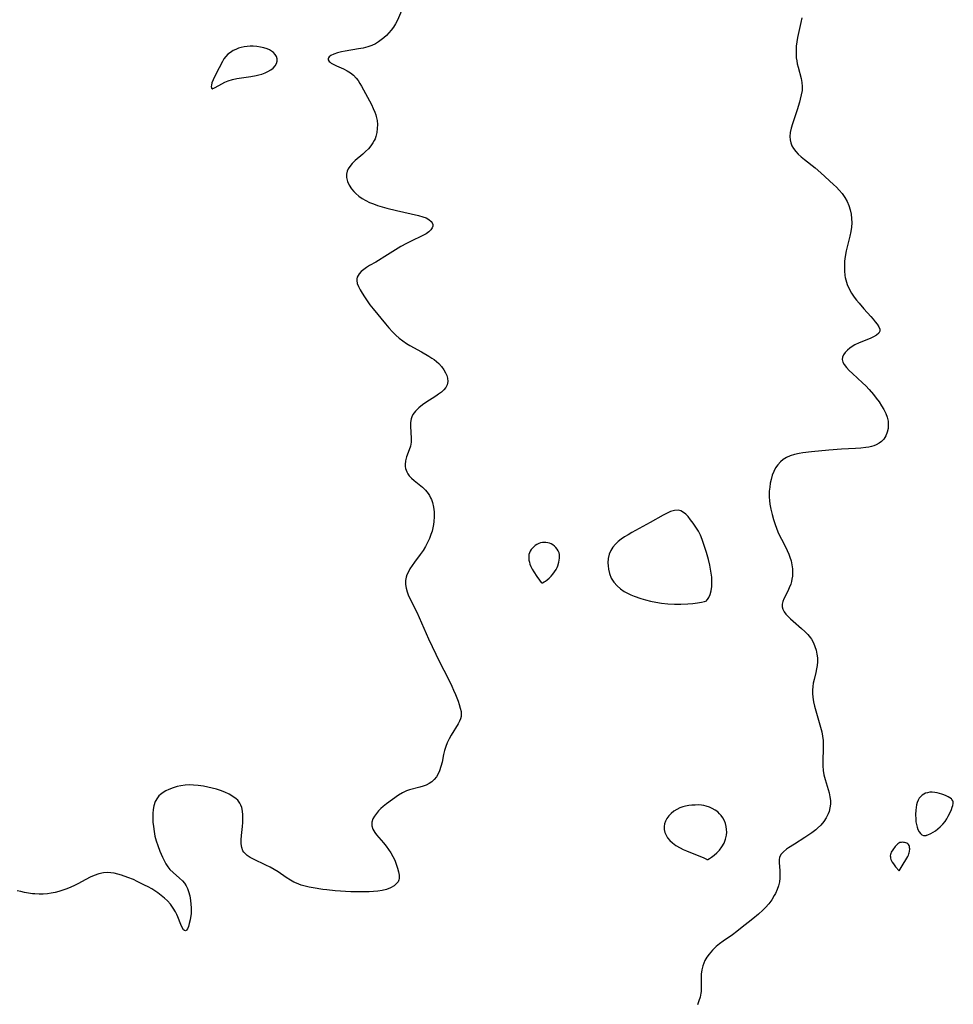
# Model space of a CAD drawing. Header units: inches. Extents: x 1073367 to 1082519, y 1569854 to 1574957.
# Tile 169 of 256: x 1076978 to 1077318, y 1572959 to 1573318. Entities that reach past the tile are written whole.
import ezdxf

# ---------------------------------------------------------------- set-up
doc = ezdxf.new("R2010")
doc.units = ezdxf.units.IN
doc.header["$MEASUREMENT"] = 0
doc.layers.add('CGG_CurvaNivelLidar_v1', color=7, linetype='Continuous', lineweight=30, true_color=0x008008)

msp = doc.modelspace()

# ---------------------------------------------------------------- linework, layer by layer
at = {"layer": 'CGG_CurvaNivelLidar_v1'}
for points in [[(1077117.6453, 1573321.6813, 69), (1077115.8487, 1573317.4606, 69), (1077115.1567, 1573316.1217, 69), (1077114.4016, 1573314.9317, 69), (1077113.5547, 1573313.8002, 69), (1077112.7253, 1573312.8228, 69), (1077111.8394, 1573311.8942, 69), (1077110.8969, 1573311.0238, 69), (1077109.9152, 1573310.2354, 69), (1077108.8824, 1573309.5184, 69), (1077107.8024, 1573308.8795, 69), (1077106.4669, 1573308.235, 69), (1077105.0775, 1573307.723, 69), (1077103.397, 1573307.2924, 69), (1077101.6787, 1573306.9689, 69), (1077096.8296, 1573306.1504, 69), (1077095.5011, 1573305.8874, 69), (1077093.9842, 1573305.5032, 69), (1077092.6503, 1573305.0515, 69), (1077091.5711, 1573304.5351, 69), (1077090.9701, 1573304.0861, 69), (1077090.6806, 1573303.7002, 69), (1077090.5743, 1573303.4013, 69), (1077090.5736, 1573303.0499, 69), (1077090.9176, 1573302.4051, 69), (1077091.2772, 1573302.0876, 69), (1077091.737, 1573301.7849, 69), (1077092.6393, 1573301.2996, 69), (1077093.6929, 1573300.8065, 69), (1077096.1776, 1573299.7211, 69), (1077097.5119, 1573299.0472, 69), (1077098.6925, 1573298.2905, 69), (1077099.7967, 1573297.3976, 69), (1077100.7946, 1573296.3716, 69), (1077101.5178, 1573295.4329, 69), (1077102.1741, 1573294.4238, 69), (1077102.7887, 1573293.3631, 69), (1077106.3397, 1573286.6993, 69), (1077107.0325, 1573285.3016, 69), (1077107.6325, 1573283.8909, 69), (1077107.9324, 1573283.0135, 69), (1077108.1076, 1573282.3777, 69), (1077108.3895, 1573280.9074, 69), (1077108.5185, 1573279.421, 69), (1077108.4986, 1573277.9378, 69), (1077108.3245, 1573276.4771, 69), (1077107.9812, 1573275.0599, 69), (1077107.6906, 1573274.2568, 69), (1077107.3922, 1573273.6088, 69), (1077106.9224, 1573272.784, 69), (1077106.1342, 1573271.6808, 69), (1077105.2313, 1573270.6374, 69), (1077104.2464, 1573269.6446, 69), (1077103.2086, 1573268.6951, 69), (1077100.4602, 1573266.3148, 69), (1077099.3896, 1573265.2746, 69), (1077098.4629, 1573264.1757, 69), (1077097.9208, 1573263.3342, 69), (1077097.5286, 1573262.4562, 69), (1077097.2882, 1573261.3252, 69), (1077097.3046, 1573260.16, 69), (1077097.6411, 1573258.74, 69), (1077098.2677, 1573257.3416, 69), (1077099.1361, 1573255.9938, 69), (1077099.9723, 1573254.9867, 69), (1077100.6211, 1573254.3299, 69), (1077101.7316, 1573253.3949, 69), (1077102.9578, 1573252.5462, 69), (1077104.2771, 1573251.7781, 69), (1077105.6732, 1573251.0892, 69), (1077107.1067, 1573250.489, 69), (1077108.5879, 1573249.9534, 69), (1077110.2354, 1573249.4313, 69), (1077111.911, 1573248.9576, 69), (1077115.4257, 1573248.0839, 69), (1077123.5407, 1573246.2866, 69), (1077125.1125, 1573245.8379, 69), (1077126.2478, 1573245.407, 69), (1077127.2194, 1573244.8942, 69), (1077128.1303, 1573244.1236, 69), (1077128.4796, 1573243.6099, 69), (1077128.669, 1573243.0624, 69), (1077128.6748, 1573242.4288, 69), (1077128.4745, 1573241.7916, 69), (1077127.9909, 1573241.0597, 69), (1077127.2812, 1573240.3711, 69), (1077126.2715, 1573239.6624, 69), (1077125.0898, 1573238.9972, 69), (1077120.5644, 1573236.8176, 69), (1077119.1436, 1573236.1024, 69), (1077117.1154, 1573234.9767, 69), (1077112.262, 1573232.0317, 69), (1077107.9231, 1573229.3544, 69), (1077105.6429, 1573228.0266, 69), (1077104.5772, 1573227.3644, 69), (1077103.5409, 1573226.6294, 69), (1077102.6305, 1573225.8555, 69), (1077101.8809, 1573225.0412, 69), (1077101.2157, 1573223.892, 69), (1077101.0599, 1573223.2894, 69), (1077101.0249, 1573222.6733, 69), (1077101.2131, 1573221.5777, 69), (1077101.6466, 1573220.4418, 69), (1077102.2544, 1573219.2656, 69), (1077102.9771, 1573218.0465, 69), (1077103.8535, 1573216.6557, 69), (1077104.8014, 1573215.2353, 69), (1077105.8227, 1573213.8115, 69), (1077106.97, 1573212.3391, 69), (1077111.49, 1573206.8539, 69), (1077112.7304, 1573205.3788, 69), (1077114.0027, 1573203.9461, 69), (1077115.199, 1573202.724, 69), (1077116.4688, 1573201.5874, 69), (1077117.7421, 1573200.6147, 69), (1077119.0809, 1573199.7214, 69), (1077120.3269, 1573198.9698, 69), (1077124.5234, 1573196.6486, 69), (1077127.2707, 1573195.0594, 69), (1077128.3609, 1573194.3596, 69), (1077129.1564, 1573193.8035, 69), (1077130.0529, 1573193.11, 69), (1077130.8799, 1573192.3733, 69), (1077131.8685, 1573191.2936, 69), (1077132.6989, 1573190.1439, 69), (1077133.3635, 1573188.9524, 69), (1077133.7566, 1573188.0087, 69), (1077134.0262, 1573187.0691, 69), (1077134.1645, 1573185.7904, 69), (1077133.9662, 1573184.5854, 69), (1077133.4886, 1573183.6392, 69), (1077132.7706, 1573182.7621, 69), (1077131.8686, 1573181.9413, 69), (1077130.8296, 1573181.1666, 69), (1077129.7555, 1573180.4648, 69), (1077126.1159, 1573178.2163, 69), (1077124.9132, 1573177.3783, 69), (1077123.5662, 1573176.2773, 69), (1077122.3959, 1573175.0863, 69), (1077121.4643, 1573173.8054, 69), (1077121.0371, 1573172.9541, 69), (1077120.7955, 1573172.2264, 69), (1077120.5754, 1573170.8816, 69), (1077120.5432, 1573169.4809, 69), (1077120.8345, 1573165.1672, 69), (1077120.8016, 1573163.7425, 69), (1077120.561, 1573162.3118, 69), (1077120.148, 1573160.9237, 69), (1077119.173, 1573158.3751, 69), (1077118.7704, 1573156.9721, 69), (1077118.5889, 1573155.5635, 69), (1077118.6131, 1573154.8252, 69), (1077118.7345, 1573154.1004, 69), (1077119.1968, 1573152.8798, 69), (1077119.6202, 1573152.1809, 69), (1077120.136, 1573151.5186, 69), (1077120.9893, 1573150.6484, 69), (1077121.9495, 1573149.8226, 69), (1077123.7563, 1573148.3832, 69), (1077124.9342, 1573147.3634, 69), (1077126.0371, 1573146.2515, 69), (1077127.0117, 1573145.0301, 69), (1077127.487, 1573144.2813, 69), (1077127.9016, 1573143.4946, 69), (1077128.1899, 1573142.8383, 69), (1077128.5685, 1573141.7504, 69), (1077128.9519, 1573140.0808, 69), (1077129.1573, 1573138.3536, 69), (1077129.2075, 1573136.5935, 69), (1077129.1116, 1573134.8221, 69), (1077128.9721, 1573133.7062, 69), (1077128.7597, 1573132.6003, 69), (1077128.4325, 1573131.3452, 69), (1077128.0293, 1573130.1028, 69), (1077127.459, 1573128.6273, 69), (1077126.8054, 1573127.1804, 69), (1077126.0724, 1573125.7709, 69), (1077125.1396, 1573124.2256, 69), (1077124.1403, 1573122.8016, 69), (1077122.0482, 1573120.06, 69), (1077121.1647, 1573118.8327, 69), (1077120.3626, 1573117.5899, 69), (1077119.6769, 1573116.3258, 69), (1077119.2953, 1573115.444, 69), (1077119.0021, 1573114.5479, 69), (1077118.771, 1573113.3118, 69), (1077118.7538, 1573111.9249, 69), (1077118.9532, 1573110.5955, 69), (1077119.3222, 1573109.2662, 69), (1077119.7415, 1573108.1343, 69), (1077120.2342, 1573107.0036, 69), (1077122.8466, 1573101.7924, 69), (1077127.1676, 1573092.1476, 69), (1077129.7669, 1573086.5294, 69), (1077131.269, 1573083.4973, 69), (1077134.1529, 1573077.8807, 69), (1077135.6041, 1573074.904, 69), (1077136.2751, 1573073.4239, 69), (1077136.9572, 1573071.8089, 69), (1077137.9124, 1573069.3699, 69), (1077138.3233, 1573068.1927, 69), (1077138.7051, 1573066.9182, 69), (1077138.975, 1573065.702, 69), (1077139.0822, 1573064.7722, 69), (1077139.0475, 1573063.8777, 69), (1077138.8276, 1573062.9782, 69), (1077138.4517, 1573062.0881, 69), (1077137.9519, 1573061.1699, 69), (1077135.3289, 1573057.0025, 69), (1077134.5977, 1573055.6755, 69), (1077133.9429, 1573054.2945, 69), (1077133.3897, 1573052.8642, 69), (1077132.9653, 1573051.4344, 69), (1077132.6237, 1573049.9803, 69), (1077132.0573, 1573047.2162, 69), (1077131.6641, 1573045.6025, 69), (1077131.1551, 1573044.0616, 69), (1077130.6283, 1573042.9087, 69), (1077129.9858, 1573041.8445, 69), (1077129.2291, 1573040.8913, 69), (1077128.3625, 1573040.0613, 69), (1077127.3913, 1573039.3738, 69), (1077126.3179, 1573038.8389, 69), (1077125.169, 1573038.4227, 69), (1077123.9705, 1573038.0801, 69), (1077120.2371, 1573037.1616, 69), (1077119.0998, 1573036.7823, 69), (1077117.6057, 1573036.0746, 69), (1077116.1755, 1573035.1911, 69), (1077111.8336, 1573032.0237, 69), (1077110.6304, 1573031.0626, 69), (1077109.7692, 1573030.2978, 69), (1077108.97, 1573029.5022, 69), (1077108.1489, 1573028.5545, 69), (1077107.4531, 1573027.5767, 69), (1077106.9113, 1573026.576, 69), (1077106.4994, 1573025.287, 69), (1077106.4627, 1573024.0036, 69), (1077106.8516, 1573022.7546, 69), (1077107.5776, 1573021.5279, 69), (1077108.1691, 1573020.7468, 69), (1077110.7347, 1573017.7856, 69), (1077111.6933, 1573016.6371, 69), (1077112.6127, 1573015.4251, 69), (1077113.4561, 1573014.1657, 69), (1077114.1965, 1573012.8652, 69), (1077114.8471, 1573011.4554, 69), (1077115.3945, 1573010.0383, 69), (1077115.8689, 1573008.6374, 69), (1077116.2353, 1573007.2818, 69), (1077116.4398, 1573005.9934, 69), (1077116.4165, 1573004.7993, 69), (1077116.3321, 1573004.3784, 69), (1077116.0324, 1573003.6261, 69), (1077115.6565, 1573003.0803, 69), (1077114.6419, 1573002.1523, 69), (1077113.3335, 1573001.3922, 69), (1077111.8022, 1573000.8109, 69), (1077110.2841, 1573000.4516, 69), (1077108.6652, 1573000.2128, 69), (1077107.1082, 1573000.0691, 69), (1077105.508, 1572999.9794, 69), (1077102.2923, 1572999.9214, 69), (1077100.5542, 1572999.9515, 69), (1077098.8114, 1573000.0221, 69), (1077093.1795, 1573000.3755, 69), (1077090.1736, 1573000.6519, 69), (1077088.615, 1573000.8536, 69), (1077085.1085, 1573001.4181, 69), (1077083.6262, 1573001.7012, 69), (1077082.1687, 1573002.0331, 69), (1077080.7443, 1573002.437, 69), (1077079.0161, 1573003.0818, 69), (1077078.061, 1573003.5302, 69), (1077076.8332, 1573004.2126, 69), (1077075.3278, 1573005.1881, 69), (1077072.3589, 1573007.2326, 69), (1077070.9229, 1573008.1174, 69), (1077069.4501, 1573008.9368, 69), (1077067.9562, 1573009.6931, 69), (1077063.3577, 1573011.8201, 69), (1077062.1703, 1573012.4673, 69), (1077061.1085, 1573013.1902, 69), (1077060.3475, 1573013.8827, 69), (1077059.9522, 1573014.3575, 69), (1077059.5824, 1573014.9436, 69), (1077059.1355, 1573016.0819, 69), (1077058.9134, 1573017.4498, 69), (1077058.8992, 1573018.9157, 69), (1077059.0248, 1573020.4487, 69), (1077059.4265, 1573023.7491, 69), (1077059.5386, 1573025.1736, 69), (1077059.5886, 1573026.596, 69), (1077059.5566, 1573027.9932, 69), (1077059.4174, 1573029.345, 69), (1077059.1399, 1573030.6281, 69), (1077058.8413, 1573031.4775, 69), (1077058.4429, 1573032.2683, 69), (1077057.6673, 1573033.2997, 69), (1077057.1317, 1573033.824, 69), (1077055.9398, 1573034.7232, 69), (1077054.5404, 1573035.519, 69), (1077053.0127, 1573036.2141, 69), (1077051.3931, 1573036.8341, 69), (1077049.9216, 1573037.3263, 69), (1077048.411, 1573037.7645, 69), (1077046.8352, 1573038.1449, 69), (1077045.2372, 1573038.4551, 69), (1077043.2129, 1573038.7385, 69), (1077041.6256, 1573038.8667, 69), (1077040.0476, 1573038.8977, 69), (1077038.4891, 1573038.8107, 69), (1077037.0194, 1573038.5994, 69), (1077035.5843, 1573038.2784, 69), (1077034.1924, 1573037.8664, 69), (1077032.6134, 1573037.2716, 69), (1077031.5132, 1573036.7498, 69), (1077030.4913, 1573036.1515, 69), (1077029.5674, 1573035.4678, 69), (1077028.9503, 1573034.8885, 69), (1077028.4137, 1573034.2486, 69), (1077027.6375, 1573032.8513, 69), (1077027.1707, 1573031.3215, 69), (1077026.9314, 1573029.9188, 69), (1077026.8038, 1573028.4493, 69), (1077026.771, 1573026.934, 69), (1077026.823, 1573025.3903, 69), (1077026.9615, 1573023.753, 69), (1077027.2011, 1573021.9806, 69), (1077027.555, 1573020.2558, 69), (1077028.0146, 1573018.5509, 69), (1077028.5601, 1573016.8755, 69), (1077029.3444, 1573014.8203, 69), (1077030.3132, 1573012.6229, 69), (1077030.9203, 1573011.3987, 69), (1077031.5553, 1573010.2246, 69), (1077032.2381, 1573009.1293, 69), (1077033.0016, 1573008.1379, 69), (1077034.1637, 1573006.9983, 69), (1077036.5147, 1573004.9873, 69), (1077037.5448, 1573003.9582, 69), (1077038.2423, 1573003.1147, 69), (1077038.8619, 1573002.1733, 69), (1077039.3727, 1573001.1682, 69), (1077039.7766, 1573000.1136, 69), (1077040.1936, 1572998.4921, 69), (1077040.4565, 1572996.8461, 69), (1077040.723, 1572994.1553, 69), (1077040.7473, 1572993.1119, 69), (1077040.6692, 1572992.0833, 69), (1077040.3024, 1572989.7363, 69), (1077040.0475, 1572988.478, 69), (1077039.746, 1572987.3631, 69), (1077039.3783, 1572986.4763, 69), (1077039.0549, 1572986.0281, 69), (1077038.8823, 1572985.8874, 69), (1077038.6043, 1572985.7873, 69), (1077038.3023, 1572985.8391, 69), (1077037.9264, 1572986.1199, 69), (1077037.4106, 1572986.9198, 69), (1077036.9268, 1572988.05, 69), (1077035.8607, 1572990.8804, 69), (1077035.478, 1572991.77, 69), (1077035.041, 1572992.6615, 69), (1077034.2047, 1572994.067, 69), (1077033.2129, 1572995.4174, 69), (1077032.0766, 1572996.6871, 69), (1077030.9706, 1572997.715, 69), (1077029.7814, 1572998.6762, 69), (1077028.5307, 1572999.5851, 69), (1077027.4544, 1573000.3088, 69), (1077026.3503, 1573000.9995, 69), (1077025.053, 1573001.7466, 69), (1077023.7319, 1573002.4524, 69), (1077021.0569, 1573003.7697, 69), (1077019.6728, 1573004.403, 69), (1077017.6621, 1573005.2275, 69), (1077015.3686, 1573006.0487, 69), (1077014.0478, 1573006.4386, 69), (1077012.7245, 1573006.739, 69), (1077011.4226, 1573006.9227, 69), (1077010.1235, 1573006.9808, 69), (1077008.8341, 1573006.8963, 69), (1077007.1349, 1573006.5435, 69), (1077005.4639, 1573005.9655, 69), (1077003.9326, 1573005.2773, 69), (1077002.4128, 1573004.496, 69), (1076999.4086, 1573002.8699, 69), (1076998.1956, 1573002.2576, 69), (1076996.864, 1573001.6427, 69), (1076995.5104, 1573001.0763, 69), (1076994.014, 1573000.5177, 69), (1076992.4964, 1573000.0354, 69), (1076991.1485, 1572999.6892, 69), (1076989.7868, 1572999.4204, 69), (1076988.4142, 1572999.2351, 69), (1076986.8939, 1572999.1336, 69), (1076985.3682, 1572999.1294, 69), (1076983.842, 1572999.2123, 69), (1076982.9681, 1572999.296, 69), (1076981.5278, 1572999.4838, 69), (1076980.095, 1572999.7297, 69), (1076978.6736, 1573000.0341, 69), (1076977.378, 1573000.3641, 69)], [(1077263.0073, 1573318.26, 69.5), (1077262.6697, 1573316.6393, 69.5), (1077261.9072, 1573313.3565, 69.5), (1077261.4486, 1573311.096, 69.5), (1077261.2026, 1573309.5292, 69.5), (1077261.0281, 1573307.9614, 69.5), (1077260.9382, 1573306.3994, 69.5), (1077260.9502, 1573304.85, 69.5), (1077261.0347, 1573303.7464, 69.5), (1077261.1934, 1573302.6416, 69.5), (1077261.4116, 1573301.5479, 69.5), (1077261.7216, 1573300.2645, 69.5), (1077262.7796, 1573296.2535, 69.5), (1077263.0636, 1573294.7807, 69.5), (1077263.1945, 1573293.3046, 69.5), (1077263.1204, 1573291.7777, 69.5), (1077262.8741, 1573290.2379, 69.5), (1077262.5107, 1573288.6839, 69.5), (1077262.2058, 1573287.5695, 69.5), (1077261.3531, 1573284.8259, 69.5), (1077259.6508, 1573279.7305, 69.5), (1077259.1564, 1573278.0571, 69.5), (1077258.8418, 1573276.5662, 69.5), (1077258.7075, 1573275.1013, 69.5), (1077258.7852, 1573273.8405, 69.5), (1077259.0484, 1573272.7101, 69.5), (1077259.4604, 1573271.6785, 69.5), (1077260.0176, 1573270.6979, 69.5), (1077260.8135, 1573269.6499, 69.5), (1077261.7467, 1573268.6618, 69.5), (1077262.7828, 1573267.7171, 69.5), (1077263.9858, 1573266.7262, 69.5), (1077267.9294, 1573263.6439, 69.5), (1077269.9935, 1573261.865, 69.5), (1077274.543, 1573257.6482, 69.5), (1077275.6522, 1573256.5837, 69.5), (1077276.7106, 1573255.4917, 69.5), (1077277.69, 1573254.3523, 69.5), (1077278.2802, 1573253.561, 69.5), (1077278.7713, 1573252.8078, 69.5), (1077279.5497, 1573251.3557, 69.5), (1077280.1645, 1573249.8884, 69.5), (1077280.6497, 1573248.3714, 69.5), (1077280.9985, 1573246.8155, 69.5), (1077281.2005, 1573245.2048, 69.5), (1077281.2426, 1573243.5745, 69.5), (1077281.1326, 1573242.0269, 69.5), (1077280.8994, 1573240.4773, 69.5), (1077280.5355, 1573238.7817, 69.5), (1077279.665, 1573235.385, 69.5), (1077279.2018, 1573233.4096, 69.5), (1077278.8453, 1573231.3651, 69.5), (1077278.6506, 1573229.6332, 69.5), (1077278.5587, 1573227.9036, 69.5), (1077278.5821, 1573226.1861, 69.5), (1077278.7418, 1573224.4918, 69.5), (1077278.8794, 1573223.6708, 69.5), (1077279.0607, 1573222.8662, 69.5), (1077279.6152, 1573221.1357, 69.5), (1077280.3084, 1573219.5625, 69.5), (1077281.142, 1573218.0461, 69.5), (1077282.0989, 1573216.5936, 69.5), (1077282.967, 1573215.4514, 69.5), (1077283.8841, 1573214.346, 69.5), (1077285.683, 1573212.2925, 69.5), (1077288.2197, 1573209.5051, 69.5), (1077289.0573, 1573208.5399, 69.5), (1077289.8168, 1573207.6048, 69.5), (1077290.4797, 1573206.7165, 69.5), (1077291.0818, 1573205.7774, 69.5), (1077291.4465, 1573204.919, 69.5), (1077291.479, 1573204.1411, 69.5), (1077291.0516, 1573203.3815, 69.5), (1077290.2252, 1573202.6989, 69.5), (1077289.1088, 1573202.0736, 69.5), (1077287.9118, 1573201.5344, 69.5), (1077283.9561, 1573199.9203, 69.5), (1077282.4082, 1573199.1847, 69.5), (1077281.4122, 1573198.6048, 69.5), (1077280.4935, 1573197.9664, 69.5), (1077279.6711, 1573197.2779, 69.5), (1077278.8863, 1573196.4506, 69.5), (1077278.2844, 1573195.5853, 69.5), (1077277.9092, 1573194.7095, 69.5), (1077277.8002, 1573193.8257, 69.5), (1077277.9997, 1573192.9315, 69.5), (1077278.4657, 1573192.0421, 69.5), (1077279.3216, 1573190.9412, 69.5), (1077280.3336, 1573189.8707, 69.5), (1077281.4779, 1573188.7702, 69.5), (1077285.1563, 1573185.3884, 69.5), (1077286.3759, 1573184.2057, 69.5), (1077287.5571, 1573182.9742, 69.5), (1077289.1365, 1573181.1251, 69.5), (1077290.1803, 1573179.7658, 69.5), (1077291.1636, 1573178.3842, 69.5), (1077292.0829, 1573176.9948, 69.5), (1077292.9202, 1573175.6113, 69.5), (1077293.6337, 1573174.2199, 69.5), (1077294.1631, 1573172.8065, 69.5), (1077294.4478, 1573171.4358, 69.5), (1077294.5339, 1573170.0574, 69.5), (1077294.4383, 1573168.6789, 69.5), (1077294.1592, 1573167.3501, 69.5), (1077293.6492, 1573166.0297, 69.5), (1077292.9041, 1573164.8499, 69.5), (1077292.1196, 1573164.03, 69.5), (1077291.1921, 1573163.3342, 69.5), (1077290.1446, 1573162.7641, 69.5), (1077289.2876, 1573162.4194, 69.5), (1077288.3819, 1573162.1415, 69.5), (1077287.397, 1573161.915, 69.5), (1077286.3764, 1573161.7411, 69.5), (1077284.524, 1573161.5315, 69.5), (1077282.6111, 1573161.401, 69.5), (1077277.5291, 1573161.1517, 69.5), (1077272.916, 1573160.835, 69.5), (1077266.5443, 1573160.216, 69.5), (1077263.4073, 1573159.8369, 69.5), (1077262.0901, 1573159.6209, 69.5), (1077260.4129, 1573159.2527, 69.5), (1077258.8186, 1573158.7502, 69.5), (1077257.5107, 1573158.1663, 69.5), (1077256.3071, 1573157.4412, 69.5), (1077255.2311, 1573156.5683, 69.5), (1077254.3025, 1573155.5403, 69.5), (1077253.5166, 1573154.3813, 69.5), (1077252.8657, 1573153.1162, 69.5), (1077252.3112, 1573151.6658, 69.5), (1077251.8774, 1573150.1427, 69.5), (1077251.5795, 1573148.7704, 69.5), (1077251.3569, 1573147.3694, 69.5), (1077251.2171, 1573145.9474, 69.5), (1077251.1726, 1573144.841, 69.5), (1077251.1865, 1573143.7291, 69.5), (1077251.2774, 1573142.4369, 69.5), (1077251.4402, 1573141.1443, 69.5), (1077251.7776, 1573139.2965, 69.5), (1077252.2081, 1573137.4572, 69.5), (1077252.7135, 1573135.6179, 69.5), (1077253.2945, 1573133.8012, 69.5), (1077253.7968, 1573132.4352, 69.5), (1077254.3488, 1573131.0923, 69.5), (1077254.9494, 1573129.7765, 69.5), (1077255.6482, 1573128.3871, 69.5), (1077257.087, 1573125.666, 69.5), (1077257.7614, 1573124.3097, 69.5), (1077258.3515, 1573122.9493, 69.5), (1077258.7305, 1573121.8857, 69.5), (1077259.1367, 1573120.4625, 69.5), (1077259.4363, 1573119.0255, 69.5), (1077259.6228, 1573117.585, 69.5), (1077259.6839, 1573116.1513, 69.5), (1077259.6281, 1573114.9803, 69.5), (1077259.4693, 1573113.8295, 69.5), (1077259.2685, 1573112.9397, 69.5), (1077259.0094, 1573112.0694, 69.5), (1077258.501, 1573110.7244, 69.5), (1077257.9154, 1573109.4379, 69.5), (1077256.5509, 1573106.6635, 69.5), (1077256.1734, 1573105.6773, 69.5), (1077255.9486, 1573104.718, 69.5), (1077255.9329, 1573103.7861, 69.5), (1077256.1741, 1573102.8694, 69.5), (1077256.6402, 1573101.9764, 69.5), (1077257.2841, 1573101.1016, 69.5), (1077258.0673, 1573100.2374, 69.5), (1077258.9508, 1573099.3759, 69.5), (1077259.8628, 1573098.5433, 69.5), (1077262.9719, 1573095.8408, 69.5), (1077264.1204, 1573094.7936, 69.5), (1077265.199, 1573093.6941, 69.5), (1077266.1618, 1573092.516, 69.5), (1077266.5315, 1573091.9741, 69.5), (1077267.2828, 1573090.6408, 69.5), (1077267.8412, 1573089.3275, 69.5), (1077268.2682, 1573087.9623, 69.5), (1077268.5654, 1573086.5602, 69.5), (1077268.7269, 1573085.1339, 69.5), (1077268.7434, 1573083.7169, 69.5), (1077268.6337, 1573082.4283, 69.5), (1077268.4279, 1573081.1631, 69.5), (1077268.1558, 1573079.9024, 69.5), (1077267.5154, 1573077.2556, 69.5), (1077267.2437, 1573075.9189, 69.5), (1077267.0706, 1573074.6928, 69.5), (1077266.982, 1573073.455, 69.5), (1077266.988, 1573072.1692, 69.5), (1077267.0881, 1573070.8802, 69.5), (1077267.3429, 1573069.2121, 69.5), (1077267.7055, 1573067.5461, 69.5), (1077268.1419, 1573065.8819, 69.5), (1077269.8796, 1573059.9268, 69.5), (1077270.2841, 1573058.2982, 69.5), (1077270.5989, 1573056.6609, 69.5), (1077270.7876, 1573055.0882, 69.5), (1077270.8678, 1573053.5118, 69.5), (1077270.862, 1573052.2748, 69.5), (1077270.6819, 1573047.6031, 69.5), (1077270.6866, 1573045.8998, 69.5), (1077270.8007, 1573044.2161, 69.5), (1077271.0614, 1573042.6037, 69.5), (1077271.4989, 1573040.8575, 69.5), (1077272.9791, 1573036.0129, 69.5), (1077273.3048, 1573034.6047, 69.5), (1077273.4869, 1573033.1983, 69.5), (1077273.4829, 1573031.8574, 69.5), (1077273.3121, 1573030.5276, 69.5), (1077272.9884, 1573029.2224, 69.5), (1077272.6736, 1573028.3349, 69.5), (1077271.9642, 1573026.891, 69.5), (1077271.0575, 1573025.529, 69.5), (1077269.9783, 1573024.2611, 69.5), (1077268.7634, 1573023.1062, 69.5), (1077268.1123, 1573022.5535, 69.5), (1077266.6877, 1573021.4533, 69.5), (1077264.1697, 1573019.7274, 69.5), (1077260.3339, 1573017.3067, 69.5), (1077258.25, 1573015.9518, 69.5), (1077257.5352, 1573015.4472, 69.5), (1077256.4269, 1573014.56, 69.5), (1077255.5435, 1573013.6308, 69.5), (1077254.9669, 1573012.6257, 69.5), (1077254.7571, 1573011.6148, 69.5), (1077254.7616, 1573010.5121, 69.5), (1077254.9917, 1573007.7733, 69.5), (1077255.0575, 1573006.1445, 69.5), (1077255.0338, 1573004.8995, 69.5), (1077254.9021, 1573003.646, 69.5), (1077254.5697, 1573002.2009, 69.5), (1077254.0646, 1573000.7676, 69.5), (1077253.4166, 1572999.3541, 69.5), (1077253.0289, 1572998.6267, 69.5), (1077252.1011, 1572997.1086, 69.5), (1077251.0449, 1572995.6477, 69.5), (1077249.8626, 1572994.2635, 69.5), (1077248.8572, 1572993.2522, 69.5), (1077247.2953, 1572991.8496, 69.5), (1077245.2137, 1572990.1212, 69.5), (1077240.7418, 1572986.5519, 69.5), (1077239.4126, 1572985.525, 69.5), (1077237.7964, 1572984.3369, 69.5), (1077234.4452, 1572982.0181, 69.5), (1077233.1102, 1572981.0413, 69.5), (1077231.8439, 1572980.0093, 69.5), (1077230.5033, 1572978.7174, 69.5), (1077229.3126, 1572977.3202, 69.5), (1077228.491, 1572976.1436, 69.5), (1077227.7898, 1572974.9102, 69.5), (1077227.374, 1572974.0041, 69.5), (1077227.0323, 1572973.0734, 69.5), (1077226.6492, 1572971.5494, 69.5), (1077226.4493, 1572969.9929, 69.5), (1077226.4054, 1572968.4224, 69.5), (1077226.4632, 1572965.2787, 69.5), (1077226.3872, 1572963.7176, 69.5), (1077226.3107, 1572963.1027, 69.5), (1077226.0193, 1572961.6575, 69.5), (1077225.5991, 1572960.2333, 69.5), (1077225.0797, 1572958.8356, 69.5)]]:
    msp.add_polyline3d(points, dxfattribs=at)
for points in [[(1077048.5, 1573292.4896, 69), (1077048.6257, 1573292.5057, 69), (1077048.9494, 1573292.6377, 69), (1077049.4413, 1573292.8766, 69), (1077051.9262, 1573294.2662, 69), (1077053.0229, 1573294.837, 69), (1077054.2171, 1573295.354, 69), (1077055.7447, 1573295.829, 69), (1077057.3293, 1573296.166, 69), (1077062.4809, 1573296.9195, 69), (1077064.4022, 1573297.2674, 69), (1077065.3448, 1573297.4845, 69), (1077066.5091, 1573297.8166, 69), (1077067.6251, 1573298.2164, 69), (1077068.6742, 1573298.6904, 69), (1077069.7039, 1573299.2917, 69), (1077070.6004, 1573299.9825, 69), (1077071.3242, 1573300.7599, 69), (1077071.8233, 1573301.6017, 69), (1077072.0894, 1573302.4864, 69), (1077072.0899, 1573303.3734, 69), (1077071.8179, 1573304.1846, 69), (1077071.321, 1573304.9491, 69), (1077070.6448, 1573305.6509, 69), (1077069.9832, 1573306.1645, 69), (1077069.2403, 1573306.6157, 69), (1077068.4282, 1573306.9946, 69), (1077067.2179, 1573307.3868, 69), (1077065.9304, 1573307.6562, 69), (1077064.5951, 1573307.8311, 69), (1077063.3256, 1573307.9203, 69), (1077062.2198, 1573307.9288, 69), (1077061.1173, 1573307.8692, 69), (1077060.0276, 1573307.7362, 69), (1077058.9611, 1573307.5193, 69), (1077057.936, 1573307.2112, 69), (1077056.9509, 1573306.817, 69), (1077056.0134, 1573306.3442, 69), (1077055.0273, 1573305.7238, 69), (1077054.1256, 1573305.0215, 69), (1077053.3249, 1573304.2459, 69), (1077052.6497, 1573303.3996, 69), (1077052.074, 1573302.4098, 69), (1077050.9694, 1573300.0262, 69), (1077049.2176, 1573296.7661, 69), (1077048.7152, 1573295.7344, 69), (1077048.2994, 1573294.6664, 69), (1077048.0696, 1573293.7444, 69), (1077048.0283, 1573293.2621, 69), (1077048.0671, 1573292.8822, 69), (1077048.1684, 1573292.629, 69), (1077048.3089, 1573292.4914, 69)], [(1077228.5, 1573106.293, 69.5), (1077228.7703, 1573106.4689, 69.5), (1077229.1776, 1573107.1261, 69.5), (1077229.6243, 1573108.2004, 69.5), (1077229.9897, 1573109.5585, 69.5), (1077230.2322, 1573111.18, 69.5), (1077230.3098, 1573112.8201, 69.5), (1077230.2428, 1573114.5696, 69.5), (1077229.9831, 1573116.736, 69.5), (1077229.5726, 1573118.9146, 69.5), (1077229.0714, 1573121.0362, 69.5), (1077228.3804, 1573123.548, 69.5), (1077227.3016, 1573126.7837, 69.5), (1077226.7326, 1573128.3339, 69.5), (1077226.1116, 1573129.8362, 69.5), (1077225.4105, 1573131.2686, 69.5), (1077224.482, 1573132.8157, 69.5), (1077223.4818, 1573134.2684, 69.5), (1077222.5762, 1573135.491, 69.5), (1077221.6488, 1573136.6128, 69.5), (1077220.8059, 1573137.4717, 69.5), (1077219.9276, 1573138.1796, 69.5), (1077219.0092, 1573138.6939, 69.5), (1077218.0438, 1573138.9628, 69.5), (1077216.7114, 1573138.8948, 69.5), (1077215.2991, 1573138.4606, 69.5), (1077213.8147, 1573137.7824, 69.5), (1077212.5702, 1573137.124, 69.5), (1077207.8788, 1573134.4437, 69.5), (1077201.18, 1573130.8271, 69.5), (1077199.8037, 1573130.0375, 69.5), (1077198.4749, 1573129.2143, 69.5), (1077197.3074, 1573128.4103, 69.5), (1077196.2193, 1573127.5511, 69.5), (1077195.2355, 1573126.62, 69.5), (1077194.2883, 1573125.4756, 69.5), (1077193.5217, 1573124.2351, 69.5), (1077192.9579, 1573122.9126, 69.5), (1077192.5978, 1573121.3957, 69.5), (1077192.4715, 1573119.8281, 69.5), (1077192.5082, 1573118.6799, 69.5), (1077192.6465, 1573117.534, 69.5), (1077193.0411, 1573115.8587, 69.5), (1077193.6744, 1573114.2598, 69.5), (1077194.5965, 1573112.7386, 69.5), (1077195.7687, 1573111.3736, 69.5), (1077197.0001, 1573110.3115, 69.5), (1077198.377, 1573109.3869, 69.5), (1077199.554, 1573108.7448, 69.5), (1077200.7896, 1573108.1718, 69.5), (1077202.071, 1573107.6561, 69.5), (1077204.4191, 1573106.8568, 69.5), (1077206.1631, 1573106.3487, 69.5), (1077207.932, 1573105.8898, 69.5), (1077209.9337, 1573105.4388, 69.5), (1077211.989, 1573105.1107, 69.5), (1077214.2593, 1573104.8792, 69.5), (1077216.6455, 1573104.751, 69.5), (1077219.0489, 1573104.7321, 69.5), (1077221.5339, 1573104.8375, 69.5), (1077223.4251, 1573104.9998, 69.5), (1077225.1123, 1573105.212, 69.5), (1077226.5288, 1573105.4627, 69.5), (1077227.6095, 1573105.7369, 69.5), (1077228.2921, 1573106.0124, 69.5), (1077228.4968, 1573106.1722, 69.5)], [(1077168.5, 1573112.4563, 69.5), (1077168.6564, 1573112.4858, 69.5), (1077169.2702, 1573112.8188, 69.5), (1077169.6961, 1573113.1065, 69.5), (1077170.3427, 1573113.6131, 69.5), (1077171.0367, 1573114.237, 69.5), (1077171.7415, 1573114.9509, 69.5), (1077172.4224, 1573115.7251, 69.5), (1077173.0444, 1573116.5295, 69.5), (1077173.5723, 1573117.3331, 69.5), (1077173.9703, 1573118.1051, 69.5), (1077174.1944, 1573118.7221, 69.5), (1077174.546, 1573120.0527, 69.5), (1077174.6846, 1573120.7647, 69.5), (1077174.7798, 1573121.4711, 69.5), (1077174.8186, 1573122.1655, 69.5), (1077174.7833, 1573122.8405, 69.5), (1077174.6506, 1573123.4872, 69.5), (1077174.3795, 1573124.1405, 69.5), (1077173.9979, 1573124.7514, 69.5), (1077173.5316, 1573125.3184, 69.5), (1077172.9982, 1573125.8353, 69.5), (1077172.4079, 1573126.2906, 69.5), (1077171.7653, 1573126.6664, 69.5), (1077171.1644, 1573126.9144, 69.5), (1077170.5362, 1573127.0903, 69.5), (1077169.8919, 1573127.1963, 69.5), (1077169.2411, 1573127.2296, 69.5), (1077168.593, 1573127.1821, 69.5), (1077167.9096, 1573127.0326, 69.5), (1077167.2452, 1573126.7951, 69.5), (1077166.6067, 1573126.4837, 69.5), (1077166.003, 1573126.1062, 69.5), (1077165.4479, 1573125.6704, 69.5), (1077164.9434, 1573125.1837, 69.5), (1077164.4984, 1573124.6539, 69.5), (1077164.1268, 1573124.0849, 69.5), (1077163.8492, 1573123.4767, 69.5), (1077163.6824, 1573122.8199, 69.5), (1077163.6154, 1573122.1322, 69.5), (1077163.6296, 1573121.4242, 69.5), (1077163.7124, 1573120.7049, 69.5), (1077163.8574, 1573119.9821, 69.5), (1077164.0672, 1573119.2577, 69.5), (1077164.4171, 1573118.4108, 69.5), (1077164.8831, 1573117.4952, 69.5), (1077165.425, 1573116.5496, 69.5), (1077166.5326, 1573114.8027, 69.5), (1077167.5206, 1573113.4358, 69.5), (1077168.2028, 1573112.6743, 69.5), (1077168.3945, 1573112.5076, 69.5)], [(1077308.5, 1573020.5941, 70), (1077308.6036, 1573020.5976, 70), (1077308.9116, 1573020.6979, 70), (1077310.0635, 1573021.2234, 70), (1077310.8543, 1573021.6674, 70), (1077311.712, 1573022.2168, 70), (1077312.5915, 1573022.8625, 70), (1077313.4475, 1573023.5954, 70), (1077314.3862, 1573024.5681, 70), (1077315.2005, 1573025.5909, 70), (1077315.8696, 1573026.5969, 70), (1077316.3543, 1573027.4739, 70), (1077316.778, 1573028.3226, 70), (1077317.5211, 1573029.9706, 70), (1077317.8204, 1573030.7461, 70), (1077318.0495, 1573031.4694, 70), (1077318.184, 1573032.1214, 70), (1077318.2045, 1573032.4468, 70), (1077318.17, 1573032.7555, 70), (1077318.0381, 1573033.1182, 70), (1077317.7163, 1573033.5804, 70), (1077317.4953, 1573033.8001, 70), (1077316.9469, 1573034.2194, 70), (1077316.2972, 1573034.6049, 70), (1077315.5731, 1573034.9603, 70), (1077314.7956, 1573035.286, 70), (1077313.9804, 1573035.5795, 70), (1077313.14, 1573035.8346, 70), (1077312.2843, 1573036.0414, 70), (1077311.4216, 1573036.1856, 70), (1077310.5153, 1573036.2518, 70), (1077309.6245, 1573036.2197, 70), (1077308.765, 1573036.0737, 70), (1077308.1046, 1573035.8599, 70), (1077307.4833, 1573035.5642, 70), (1077306.9098, 1573035.1911, 70), (1077306.3241, 1573034.6737, 70), (1077305.8189, 1573034.0723, 70), (1077305.403, 1573033.3976, 70), (1077305.0513, 1573032.5627, 70), (1077304.803, 1573031.6661, 70), (1077304.6376, 1573030.7264, 70), (1077304.5418, 1573029.7577, 70), (1077304.5013, 1573028.137, 70), (1077304.5286, 1573026.414, 70), (1077304.6079, 1573025.4542, 70), (1077304.7615, 1573024.4723, 70), (1077304.9974, 1573023.5139, 70), (1077305.3258, 1573022.6132, 70), (1077305.7396, 1573021.8286, 70), (1077306.2294, 1573021.2015, 70), (1077306.7794, 1573020.7653, 70), (1077307.3642, 1573020.5255, 70), (1077307.8997, 1573020.4481, 70), (1077308.3037, 1573020.483, 70)], [(1077228.5, 1573011.7422, 69.5), (1077228.5873, 1573011.7162, 69.5), (1077228.8329, 1573011.7941, 69.5), (1077229.4142, 1573012.089, 69.5), (1077230.1938, 1573012.5845, 69.5), (1077231.1321, 1573013.2813, 69.5), (1077232.1297, 1573014.1451, 69.5), (1077233.1065, 1573015.1561, 69.5), (1077233.9798, 1573016.2959, 69.5), (1077234.7493, 1573017.6932, 69.5), (1077235.287, 1573019.1485, 69.5), (1077235.6063, 1573020.5751, 69.5), (1077235.7118, 1573021.6798, 69.5), (1077235.6871, 1573022.7075, 69.5), (1077235.5608, 1573023.7177, 69.5), (1077235.2726, 1573024.8231, 69.5), (1077234.8479, 1573025.8857, 69.5), (1077234.3069, 1573026.893, 69.5), (1077233.6587, 1573027.8278, 69.5), (1077233.1328, 1573028.4334, 69.5), (1077232.4188, 1573029.0857, 69.5), (1077231.4808, 1573029.7673, 69.5), (1077230.463, 1573030.3562, 69.5), (1077229.3807, 1573030.8438, 69.5), (1077228.2432, 1573031.2134, 69.5), (1077227.386, 1573031.3974, 69.5), (1077226.5087, 1573031.5176, 69.5), (1077225.359, 1573031.593, 69.5), (1077224.1964, 1573031.592, 69.5), (1077223.0309, 1573031.5223, 69.5), (1077221.872, 1573031.386, 69.5), (1077220.7304, 1573031.1791, 69.5), (1077219.6737, 1573030.9088, 69.5), (1077218.6555, 1573030.5525, 69.5), (1077217.4924, 1573029.9907, 69.5), (1077216.4138, 1573029.3033, 69.5), (1077215.4348, 1573028.5078, 69.5), (1077214.5812, 1573027.6115, 69.5), (1077213.939, 1573026.7109, 69.5), (1077213.4367, 1573025.7493, 69.5), (1077213.0895, 1573024.7467, 69.5), (1077212.9258, 1573023.7202, 69.5), (1077212.9751, 1573022.6678, 69.5), (1077213.2189, 1573021.6246, 69.5), (1077213.6316, 1573020.6102, 69.5), (1077214.201, 1573019.6465, 69.5), (1077215.0065, 1573018.6608, 69.5), (1077215.9692, 1573017.757, 69.5), (1077217.2137, 1573016.8634, 69.5), (1077218.7255, 1573015.9931, 69.5), (1077219.8557, 1573015.4377, 69.5), (1077221.0336, 1573014.9099, 69.5), (1077227.345, 1573012.3446, 69.5), (1077228.3507, 1573011.8751, 69.5)], [(1077298.5, 1573007.5887, 70), (1077299.196, 1573008.7849, 70), (1077301.6471, 1573012.8165, 70), (1077301.8789, 1573013.2882, 70), (1077302.0677, 1573013.7695, 70), (1077302.1945, 1573014.2276, 70), (1077302.2782, 1573014.6904, 70), (1077302.3315, 1573015.6043, 70), (1077302.3005, 1573016.0409, 70), (1077302.2248, 1573016.4523, 70), (1077302.0958, 1573016.8276, 70), (1077301.9008, 1573017.1531, 70), (1077301.6228, 1573017.423, 70), (1077301.2816, 1573017.6358, 70), (1077300.8962, 1573017.7998, 70), (1077300.482, 1573017.9188, 70), (1077300.0519, 1573017.9927, 70), (1077299.6172, 1573018.0171, 70), (1077299.1885, 1573017.9832, 70), (1077298.7764, 1573017.8773, 70), (1077298.3954, 1573017.6921, 70), (1077298.036, 1573017.4406, 70), (1077297.6936, 1573017.1398, 70), (1077297.0485, 1573016.4405, 70), (1077296.153, 1573015.2517, 70), (1077295.6393, 1573014.3983, 70), (1077295.4452, 1573013.9607, 70), (1077295.3171, 1573013.5132, 70), (1077295.2727, 1573013.0913, 70), (1077295.291, 1573012.6622, 70), (1077295.3611, 1573012.2292, 70), (1077295.4992, 1573011.7629, 70), (1077295.7164, 1573011.2519, 70), (1077296.0022, 1573010.7181, 70), (1077296.3761, 1573010.1349, 70), (1077297.2118, 1573009.0388, 70)]]:
    msp.add_polyline3d(points, close=True, dxfattribs=at)

doc.saveas('drawing.dxf')
